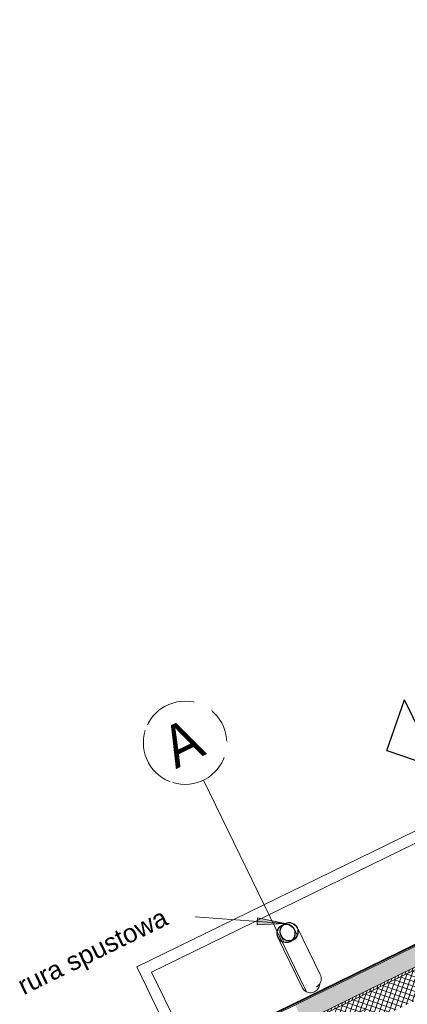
# Model space of a CAD drawing. Extents: x 6414462 to 20492237, y 5756825 to 17376351.
# Tile 35 of 127: x 6497750.83 to 6497752.92, y 5809737.61 to 5809742.92. Entities that reach past the tile are written whole.
import ezdxf

# ---------------------------------------------------------------- set-up
doc = ezdxf.new("R2010")
doc.units = 0
doc.linetypes.add('Linia siatki', pattern=[2.2225, 1.27, -0.3175, 0.3175, -0.3175])
for name, color, linetype, lineweight in [('A-FLOR', 7, 'Continuous', 5), ('A-GENM', 7, 'Continuous', 5), ('A-WALL', 7, 'Continuous', 35), ('A-WALL-PATT', 7, 'Continuous', 35), ('G-ANNO-SYMB', 7, 'Continuous', 5), ('P-PIPE', 7, 'Continuous', 5), ('P-PIPE-IDEN', 7, 'Continuous', 5), ('S-GRID', 7, 'Continuous', 5), ('S-GRID-IDEN', 7, 'Continuous', 5)]:
    doc.layers.add(name, color=color, linetype=linetype, lineweight=lineweight)
doc.styles.add('Arial_1', font='arial.ttf', dxfattribs={"height": 10})
doc.styles.add('Arial_2', font='arial.ttf', dxfattribs={"width": 0.9, "height": 1.5})

# ---------------------------------------------------------------- blocks, each defined once
blk = doc.blocks.new('ARu Rura spustowa okrągła ___FK_04_0 - Na ziemię _φ10_-9220802-__-00_00 Przyziemie PB')
at = {"layer": 'P-PIPE'}
for p, q in [((7.5, -26.4), (7.5, -54.56)), ((17.5, -54.56), (17.5, -50.9))]:
    blk.add_line(p, q, dxfattribs=at)
for radius, start, end in [(5, 90, 270), (4.8, 90, 270), (5, 270, 90), (4.8, 270, 90)]:
    blk.add_arc((12.5, -54.56), radius, start, end, dxfattribs=at)
blk.add_open_spline([(12.5, -21.4), (12.06, -21.4), (11.19, -21.51), (9.97, -22.02), (8.92, -22.82), (8.25, -23.7), (7.87, -24.48), (7.66, -25.1), (7.53, -25.75), (7.5, -26.18), (7.5, -26.4)], degree=3, knots=[0, 0, 0, 0, 0.0833333, 0.1666667, 0.25, 0.3333333, 0.375, 0.4166667, 0.4583333, 0.5, 0.5, 0.5, 0.5], dxfattribs=at)
blk.add_open_spline([(12.91, -21.42), (12.77, -21.41), (12.64, -21.4), (12.5, -21.4)], degree=3, dxfattribs=at)
blk = doc.blocks.new('Modele ogólne 2 - Modele ogólne 1-9019300-__-00_00 Przyziemie PB')
at = {"layer": 'A-GENM'}
for p, q in [((63702.14, 66201.46), (63568.64, 66201.46)), ((63892.19, 66201.46), (63840.14, 66201.46)), ((63892.19, 66141.59), (63892.19, 66201.46)), ((63628.87, 66079.72), (63628.87, 66141.59)), ((63628.87, 66141.59), (63892.19, 66141.59)), ((63628.87, 66025.98), (63628.87, 66079.57)), ((63568.64, 66025.98), (63577.32, 66025.98)), ((63577.32, 66025.98), (63628.87, 66025.98))]:
    blk.add_line(p, q, dxfattribs=at)
for centre, radius, start, end in [((63628.03, 66195.31), 0.782, 90, 165), ((63716.47, 66195.31), 0.78, 15, 90), ((63628.03, 66147.87), 0.78, 180, 270), ((63716.47, 66147.87), 0.78, 285, 345)]:
    blk.add_arc(centre, radius, start, end, dxfattribs=at)
blk = doc.blocks.new('ARu Rura spustowa okrągła ___FK_04_0 - Na ziemię _φ10_-9220853-__-00_00 Przyziemie PB')
at = {"layer": 'P-PIPE'}
for p, q in [((17.5, -54.48), (17.5, -24.4)), ((7.5, -50.97), (7.5, -54.48))]:
    blk.add_line(p, q, dxfattribs=at)
for radius, start, end in [(5, 90, 270), (4.8, 90, 270), (5, 270, 90), (4.8, 270, 90)]:
    blk.add_arc((12.5, -54.48), radius, start, end, dxfattribs=at)
for points, knots in [([(12.5, -19.4), (12.06, -19.4), (11.19, -19.51), (9.97, -20.02), (8.92, -20.82), (8.34, -21.59), (8.09, -22.04), (8.06, -22.11)], [0, 0, 0, 0, 0.0833333, 0.1666667, 0.25, 0.3333333, 0.3484017, 0.3484017, 0.3484017, 0.3484017]), ([(17.5, -24.4), (17.5, -24.18), (17.47, -23.75), (17.34, -23.1), (17.13, -22.48), (16.75, -21.7), (16.08, -20.82), (15.03, -20.02), (13.81, -19.51), (12.94, -19.4), (12.5, -19.4)], [0.5, 0.5, 0.5, 0.5, 0.5416667, 0.5833333, 0.625, 0.6666667, 0.75, 0.8333333, 0.9166667, 1, 1, 1, 1])]:
    blk.add_open_spline(points, degree=3, knots=knots, dxfattribs=at)
blk = doc.blocks.new('Przekrój - znacznik przekroju strzałka-605084-__-00_00 Przyziemie PB')
at = {"layer": 'G-ANNO-SYMB', "color": 3, "lineweight": 25, "true_color": 0x00ff00}
for p, q in [((-0.6, 1.022), (-1.011, 0.611)), ((-0.6, 1.022), (-0.189, 0.611)), ((-0.6, 0.611), (-1.011, 0.611)), ((-0.6, 0.611), (-0.6, 0)), ((-0.6, 0.611), (-0.189, 0.611)), ((0, 0), (-0.6, 0))]:
    blk.add_line(p, q, dxfattribs=at)
blk = doc.blocks.new('Siatka - M_Symbol siatki - okrąg mniejszy-7853319-__-00_00 Przyziemie PB')
at = {"layer": 'S-GRID-IDEN'}
blk.add_circle((0, 0), 0.45, dxfattribs=at)

msp = doc.modelspace()

# ---------------------------------------------------------------- hatches: boundary and pattern name
at = {"layer": 'A-WALL-PATT', "lineweight": 5}
h = msp.add_hatch(dxfattribs=at)
h.set_pattern_fill('FP_7', color=256, scale=0.01, angle=26.0324, style=0, pattern_type=2)
h.set_pattern_definition([(26.0323616, (6497475.582077, 5808865.157373), (0.01535980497, 0.02280471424), [0.01587, -0.03175]), (146.0323616, (6497475.582077, 5808865.157373), (-0.02742936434, 0.00189962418), [0.01587, -0.03175]), (86.0323616, (6497475.582077, 5808865.157373), (-0.01206955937, 0.02470433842), [0, -0.03175, 0.01587, 0])])
h.paths.add_polyline_path([(6497756.4365, 5809739.5045), (6497756.3926, 5809739.5944), (6497755.0044, 5809738.9163), (6497755.0483, 5809738.8265), (6497756.4032, 5809739.4883)])
h.paths.add_polyline_path([(6497758.1941, 5809740.363), (6497759.5752, 5809741.0375), (6497759.5313, 5809741.1274), (6497758.1502, 5809740.4528), (6497758.1654, 5809740.4218)])
h.paths.add_polyline_path([(6497752.3589, 5809737.5129), (6497753.7759, 5809738.205), (6497753.732, 5809738.2949), (6497752.315, 5809737.6028), (6497752.3582, 5809737.5145)])
h.paths.add_polyline_path([(6497762.2533, 5809742.3456), (6497762.3544, 5809742.395), (6497762.3104, 5809742.4848), (6497760.8036, 5809741.7489), (6497760.8475, 5809741.659), (6497762.1185, 5809742.2798)])
h = msp.add_hatch(dxfattribs=at)
h.set_pattern_fill('FP_8', color=256, scale=0.01, angle=26.0324, style=0, pattern_type=2)
h.set_pattern_definition([(71.0323616, (6497475.582077, 5808865.157373), (-0.01418553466, 0.00487551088), [])])
h.paths.add_polyline_path([(6497752.5764, 5809737.6052), (6497753.7814, 5809738.1938), (6497753.7759, 5809738.205), (6497752.3702, 5809737.5184), (6497752.3756, 5809737.5072), (6497752.5666, 5809737.6004)])
h.paths.add_polyline_path([(6497755.0538, 5809738.8152), (6497756.442, 5809739.4933), (6497756.4365, 5809739.5045), (6497755.0483, 5809738.8265)])
h.paths.add_polyline_path([(6497761.8705, 5809742.1448), (6497762.27, 5809742.3399), (6497762.2645, 5809742.3511), (6497760.8475, 5809741.659), (6497760.853, 5809741.6478), (6497761.4437, 5809741.9363)])
h.paths.add_polyline_path([(6497758.1996, 5809740.3518), (6497759.5806, 5809741.0263), (6497759.5752, 5809741.0375), (6497758.1941, 5809740.363)])
h = msp.add_hatch(dxfattribs=at)
h.set_pattern_fill('FP_9', color=256, scale=0.01, angle=26.0324, style=0, pattern_type=2)
h.set_pattern_definition([(71.0323616, (6497475.582077, 5808865.157373), (-0.0236425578, 0.0081258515), []), (161.0323616, (6497475.582077, 5808865.157373), (-0.0081258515, -0.0236425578), [])])
h.paths.add_polyline_path([(6497752.5875, 5809737.4437), (6497753.8544, 5809738.0625), (6497753.8165, 5809738.1402), (6497753.8093, 5809738.1367), (6497753.7814, 5809738.1938), (6497752.5104, 5809737.573), (6497752.5763, 5809737.4382), (6497752.5809, 5809737.4405)])
h.paths.add_polyline_path([(6497755.1124, 5809738.677), (6497756.515, 5809739.362), (6497756.4771, 5809739.4398), (6497756.4699, 5809739.4363), (6497756.442, 5809739.4933), (6497755.0538, 5809738.8152), (6497755.0816, 5809738.7582), (6497755.0746, 5809738.7544), (6497755.0996, 5809738.7032)])
h.paths.add_polyline_path([(6497762.1898, 5809742.1338), (6497762.3246, 5809742.1996), (6497762.2588, 5809742.3344), (6497760.853, 5809741.6478), (6497760.8808, 5809741.5907), (6497760.8737, 5809741.5872), (6497760.9116, 5809741.5095), (6497761.9363, 5809742.01)])
h.paths.add_polyline_path([(6497758.949, 5809740.5509), (6497759.6537, 5809740.895), (6497759.6157, 5809740.9728), (6497759.6085, 5809740.9693), (6497759.5806, 5809741.0263), (6497758.1996, 5809740.3518), (6497758.2274, 5809740.2947), (6497758.2203, 5809740.2912), (6497758.2582, 5809740.2135), (6497758.5222, 5809740.3424)])
at = {"layer": 'P-PIPE-IDEN'}
msp.add_hatch(color=256, dxfattribs=at).paths.add_polyline_path([(6497752.2608, 5809738.0433), (6497752.1127, 5809738.0742), (6497752.1097, 5809738.0348)])

# ---------------------------------------------------------------- linework, layer by layer
at = {"layer": 'A-FLOR'}
msp.add_line((6497755.8434, 5809739.8826, 0.1), (6497751.5398, 5809737.7806, 0.1), dxfattribs=at)
at = {"layer": 'A-WALL', "lineweight": 5}
for p, q in [((6497755.871, 5809739.9628, 0.1), (6497751.4596, 5809737.8082, 0.1)), ((6497753.732, 5809738.2949, 0.1), (6497752.2252, 5809737.5589, 0.1)), ((6497753.7759, 5809738.205, 0.1), (6497752.3589, 5809737.5129, 0.1)), ((6497753.7814, 5809738.1938, 0.1), (6497752.3756, 5809737.5072, 0.1)), ((6497755.5664, 5809729.4, 0.1), (6497751.4596, 5809737.8082, 0.1)), ((6497751.5398, 5809737.7806, 0.1), (6497755.594, 5809729.4803, 0.1))]:
    msp.add_line(p, q, dxfattribs=at)
at = {"layer": 'A-WALL'}
msp.add_line((6497753.7357, 5809738.3056, 0.1), (6497752.2145, 5809737.5626, 0.1), dxfattribs=at)
at = {"layer": 'P-PIPE-IDEN'}
for p, q in [((6497752.2608, 5809738.0433, 0.1), (6497751.6304, 5809738.0904, 0.1)), ((6497752.1127, 5809738.0742, 0.1), (6497752.1097, 5809738.0348, 0.1)), ((6497752.1097, 5809738.0348, 0.1), (6497752.2608, 5809738.0433, 0.1)), ((6497752.2608, 5809738.0433, 0.1), (6497752.1127, 5809738.0742, 0.1))]:
    msp.add_line(p, q, dxfattribs=at)

# ---------------------------------------------------------------- block references
at = {"layer": 'A-GENM', "xscale": 0.01, "yscale": 0.01, "zscale": 0.01, "rotation": 26.03236155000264}
msp.add_blockref('Modele ogólne 2 - Modele ogólne 1-9019300-__-00_00 Przyziemie PB', (6497472.0577, 5808863.5522, 0.1), dxfattribs=at)
at = {"layer": 'G-ANNO-SYMB', "lineweight": 25, "extrusion": (0, 0, -1), "xscale": 0.4999999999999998, "yscale": 0.4999999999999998, "zscale": 0.4999999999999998, "rotation": 243.9676384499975}
msp.add_blockref('Przekrój - znacznik przekroju strzałka-605084-__-00_00 Przyziemie PB', (-6497753.4016, 5809738.9309, -0.1), dxfattribs=at)
at = {"layer": 'P-PIPE', "xscale": 0.01, "yscale": 0.01, "zscale": 0.01, "rotation": 206.0323615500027}
for name, p in [('ARu Rura spustowa okrągła ___FK_04_0 - Na ziemię _φ10_-9220853-__-00_00 Przyziemie PB', (6497752.6178, 5809737.5548, 0.1)), ('ARu Rura spustowa okrągła ___FK_04_0 - Na ziemię _φ10_-9220802-__-00_00 Przyziemie PB', (6497752.6345, 5809737.5629, 0.1))]:
    msp.add_blockref(name, p, dxfattribs=at)
at = {"layer": 'S-GRID-IDEN', "xscale": 0.4999999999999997, "yscale": 0.4999999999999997, "zscale": 0.4999999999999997, "rotation": 206.0323615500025}
msp.add_blockref('Siatka - M_Symbol siatki - okrąg mniejszy-7853319-__-00_00 Przyziemie PB', (6497751.7211, 5809739.0182, 0.1), dxfattribs=at)

# ---------------------------------------------------------------- next in the draw order: texts
at = {"layer": 'S-GRID-IDEN', "insert": (6497751.5724, 5809739.0778, 0.1), "char_height": 0.225, "width": 0.25654, "attachment_point": 1, "rotation": 26.0324, "style": 'Arial_2', "bg_fill": 3, "box_fill_scale": 1.25, "bg_fill_color": 256, "bg_fill_true_color": 13158600, "bg_fill_transparency": 0}
msp.add_mtext('\\fArial|b0|i0|c238|p34|;A', dxfattribs=at)

# ---------------------------------------------------------------- next in the draw order: linework, layer by layer
at = {"layer": 'S-GRID', "linetype": 'Linia siatki'}
for p, q in [((6497750.98, 5809736.742, 0.1), (6497763.6323, 5809742.9218, 0.1)), ((6497751.8198, 5809738.816, 0.1), (6497756.705, 5809728.8143, 0.1))]:
    msp.add_line(p, q, dxfattribs=at)

# ---------------------------------------------------------------- next in the draw order: texts
at = {"layer": 'P-PIPE-IDEN', "insert": (6497750.8051, 5809737.7452, 0.1), "char_height": 0.1, "width": 1.07827, "attachment_point": 1, "rotation": 26.0324, "style": 'Arial_1', "bg_fill": 3, "box_fill_scale": 1.25, "bg_fill_color": 256, "bg_fill_true_color": 13158600, "bg_fill_transparency": 0}
msp.add_mtext('rura spustowa', dxfattribs=at)

doc.saveas('drawing.dxf')
